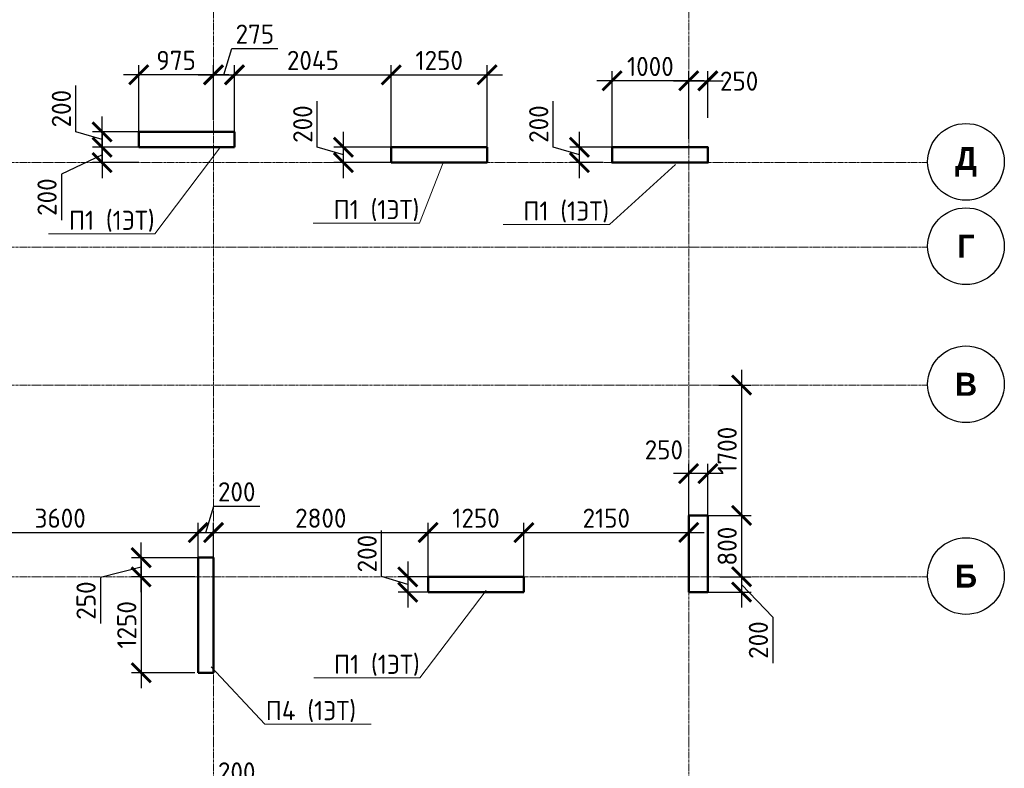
# Model space of a CAD drawing. Header units: millimetres. Extents: x 263826 to 1718326, y -423071 to 70137.
# Tile 202 of 256: x 461914 to 474761, y -77460 to -67700. Entities that reach past the tile are written whole.
import ezdxf
from ezdxf import colors
from ezdxf.entities.mleader import LeaderData, LeaderLine
from ezdxf.math import Vec2, Vec3

# ---------------------------------------------------------------- set-up
doc = ezdxf.new("R2010")
doc.units = ezdxf.units.MM
doc.linetypes.add('______5', pattern=[1100, 800, -100, 100, -100])
doc.linetypes.add('осевая', pattern=[50.8, 31.75, -6.35, 6.35, -6.35])
for name, color, linetype, lineweight in [('Конструкции 0.5', 5, 'Continuous', 50), ('Оси', 40, '______5', 18), ('подоснова', 151, 'Continuous', 5), ('РАЗМЕРЫ', 1, 'Continuous', 9)]:
    doc.layers.add(name, color=color, linetype=linetype, lineweight=lineweight)
doc.styles.add('Century Gothic', font='GOTHIC.TTF')
doc.styles.add('GOST-2.304_Type-B', font='GOST_Common.ttf')
doc.dimstyles.new('СПДС', dxfattribs={"dimscale": 100, "dimtxt": 2.5, "dimasz": 2.5, "dimexe": 1.25, "dimexo": 0, "dimtad": 1, "dimdec": 0, "dimtxsty": 'GOST-2.304_Type-B', "dimblk": 'ARCHTICK', "dimcen": 2.5, "dimdle": 2, "dimadec": 0, "dimazin": 2, "dimtfac": 0.75, "dimtdec": 0, "dimtmove": 1, "dimatfit": 3, "dimfxl": 1, "dimtolj": 1, "dimarcsym": 1})

# ---------------------------------------------------------------- blocks, each defined once
blk = doc.blocks.new('NSY101')
at = {"color": 0, "linetype": 'ByBlock', "lineweight": -2}
blk.add_circle((0, 0), 50, dxfattribs=at)
blk = doc.blocks.new('оси 2.2-2.3')
at = {"layer": 'Оси', "color": 16, "linetype": 'осевая', "lineweight": 0, "transparency": 33554687}
for p, q in [((515054.9, -104267.9), (515054.9, -130953.9)), ((521254.5, -104267.9), (521254.9, -130953.9)), ((468076.3, -116595.4), (524372.9, -116595.4)), ((468076.3, -117695.4), (524372.9, -117695.4)), ((468076.3, -119495.4), (524372.9, -119495.4)), ((468076.3, -121995.4), (524372.9, -121995.4))]:
    blk.add_line(p, q, dxfattribs=at)
at = {"layer": 'Оси', "color": 16, "linetype": 'Continuous', "lineweight": 25, "transparency": 33554687, "xscale": 9.999999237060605, "yscale": 9.999999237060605, "zscale": 9.999999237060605}
for p in [(524872.8, -116585.2), (524872.8, -117685.2), (524872.8, -119485.2), (524872.8, -121985.2)]:
    blk.add_blockref('NSY101', p, dxfattribs=at)
at = {"layer": 'Оси', "color": 16, "linetype": 'Continuous', "lineweight": 25, "transparency": 33554687, "char_height": 300, "attachment_point": 5, "style": 'Century Gothic'}
for s, insert, width in [('\\A1;{\\fCentury Gothic|i0|b1;\\H300.000000;\\W1.000000;\\C16;Д}\\P', (524872.8, -116585.2), 470), ('\\A1;{\\fCentury Gothic|i0|b1;\\H300.000000;\\W1.000000;\\C16;Г}\\P', (524872.8, -117685.2), 345), ('\\A1;{\\fCentury Gothic|i0|b1;\\H300.000000;\\W1.000000;\\C16;В}\\P', (524872.8, -119485.2), 390), ('\\A1;{\\fCentury Gothic|i0|b1;\\H300.000000;\\W1.000000;\\C16;Б}\\P', (524872.8, -121985.2), 390)]:
    blk.add_mtext(s, dxfattribs=dict(at, insert=insert, width=width))
blk = doc.blocks.new('_ArchTick')
at = {"color": 0, "linetype": 'ByBlock', "const_width": 0.15}
blk.add_lwpolyline([(-0.5, -0.5), (0.5, 0.5)], dxfattribs=at)
blk = doc.blocks.new('*D1842')
at = {"layer": 'DEFPOINTS', "color": 0, "transparency": 16777216}
for p in [(464243, -74386), (460643, -74876), (464243, -74850)]:
    blk.add_point(p, dxfattribs=at)
at = {"layer": 'РАЗМЕРЫ', "color": 0, "lineweight": -2, "transparency": 16777216}
for p, q in [((460643, -74876), (460643, -74261)), ((464243, -74850), (464243, -74261)), ((460443, -74386), (464443, -74386))]:
    blk.add_line(p, q, dxfattribs=at)
at = {"layer": 'РАЗМЕРЫ', "color": 0, "lineweight": -2, "transparency": 16777216, "xscale": 250, "yscale": 250, "zscale": 250, "rotation": 180}
blk.add_blockref('_ArchTick', (460643, -74386), dxfattribs=at)
at = {"layer": 'РАЗМЕРЫ', "color": 0, "lineweight": -2, "transparency": 16777216, "xscale": 250, "yscale": 250, "zscale": 250}
blk.add_blockref('_ArchTick', (464243, -74386), dxfattribs=at)
at = {"layer": 'РАЗМЕРЫ', "color": 0, "lineweight": 0, "transparency": 16777216, "insert": (462443, -74199), "char_height": 250, "attachment_point": 5, "style": 'GOST-2.304_Type-B'}
blk.add_mtext('\\A1;3600', dxfattribs=at)
blk = doc.blocks.new('*D1843')
at = {"layer": 'DEFPOINTS', "color": 0, "transparency": 16777216}
for p in [(464443, -74386), (464243, -74850), (464443, -74847)]:
    blk.add_point(p, dxfattribs=at)
at = {"layer": 'РАЗМЕРЫ', "color": 0, "lineweight": -2, "transparency": 16777216}
for p, q in [((464343, -74386), (464446, -74043)), ((464446, -74043), (465046, -74043)), ((464243, -74850), (464243, -74261)), ((464443, -74847), (464443, -74261)), ((464043, -74386), (464643, -74386))]:
    blk.add_line(p, q, dxfattribs=at)
at = {"layer": 'РАЗМЕРЫ', "color": 0, "lineweight": -2, "transparency": 16777216, "xscale": 250, "yscale": 250, "zscale": 250, "rotation": 180}
blk.add_blockref('_ArchTick', (464243, -74386), dxfattribs=at)
at = {"layer": 'РАЗМЕРЫ', "color": 0, "lineweight": -2, "transparency": 16777216, "xscale": 250, "yscale": 250, "zscale": 250}
blk.add_blockref('_ArchTick', (464443, -74386), dxfattribs=at)
at = {"layer": 'РАЗМЕРЫ', "color": 0, "lineweight": 0, "transparency": 16777216, "insert": (464746, -73855), "char_height": 250, "attachment_point": 5, "style": 'GOST-2.304_Type-B'}
blk.add_mtext('\\A1;200', dxfattribs=at)
blk = doc.blocks.new('*D1844')
at = {"layer": 'DEFPOINTS', "color": 0, "transparency": 16777216}
for p in [(467243, -74386), (464443, -74847), (467243, -74964)]:
    blk.add_point(p, dxfattribs=at)
at = {"layer": 'РАЗМЕРЫ', "color": 0, "lineweight": -2, "transparency": 16777216}
for p, q in [((464443, -74847), (464443, -74261)), ((467243, -74964), (467243, -74261)), ((464243, -74386), (467443, -74386))]:
    blk.add_line(p, q, dxfattribs=at)
at = {"layer": 'РАЗМЕРЫ', "color": 0, "lineweight": -2, "transparency": 16777216, "xscale": 250, "yscale": 250, "zscale": 250, "rotation": 180}
blk.add_blockref('_ArchTick', (464443, -74386), dxfattribs=at)
at = {"layer": 'РАЗМЕРЫ', "color": 0, "lineweight": -2, "transparency": 16777216, "xscale": 250, "yscale": 250, "zscale": 250}
blk.add_blockref('_ArchTick', (467243, -74386), dxfattribs=at)
at = {"layer": 'РАЗМЕРЫ', "color": 0, "lineweight": 0, "transparency": 16777216, "insert": (465843, -74199), "char_height": 250, "attachment_point": 5, "style": 'GOST-2.304_Type-B'}
blk.add_mtext('\\A1;2800', dxfattribs=at)
blk = doc.blocks.new('*D1845')
at = {"layer": 'DEFPOINTS', "color": 0, "transparency": 16777216}
for p in [(468493, -74386), (467243, -74964), (468493, -74964)]:
    blk.add_point(p, dxfattribs=at)
at = {"layer": 'РАЗМЕРЫ', "color": 0, "lineweight": -2, "transparency": 16777216}
for p, q in [((467243, -74964), (467243, -74261)), ((468493, -74964), (468493, -74261)), ((467043, -74386), (468693, -74386))]:
    blk.add_line(p, q, dxfattribs=at)
at = {"layer": 'РАЗМЕРЫ', "color": 0, "lineweight": -2, "transparency": 16777216, "xscale": 250, "yscale": 250, "zscale": 250, "rotation": 180}
blk.add_blockref('_ArchTick', (467243, -74386), dxfattribs=at)
at = {"layer": 'РАЗМЕРЫ', "color": 0, "lineweight": -2, "transparency": 16777216, "xscale": 250, "yscale": 250, "zscale": 250}
blk.add_blockref('_ArchTick', (468493, -74386), dxfattribs=at)
at = {"layer": 'РАЗМЕРЫ', "color": 0, "lineweight": 0, "transparency": 16777216, "insert": (467868, -74199), "char_height": 250, "attachment_point": 5, "style": 'GOST-2.304_Type-B'}
blk.add_mtext('\\A1;1250', dxfattribs=at)
blk = doc.blocks.new('*D1849')
at = {"layer": 'DEFPOINTS', "color": 0, "transparency": 16777216}
for p in [(470643, -74386), (468493, -74964), (470643, -74930)]:
    blk.add_point(p, dxfattribs=at)
at = {"layer": 'РАЗМЕРЫ', "color": 0, "lineweight": -2, "transparency": 16777216}
for p, q in [((468493, -74964), (468493, -74261)), ((470643, -74930), (470643, -74261)), ((468293, -74386), (470843, -74386))]:
    blk.add_line(p, q, dxfattribs=at)
at = {"layer": 'РАЗМЕРЫ', "color": 0, "lineweight": -2, "transparency": 16777216, "xscale": 250, "yscale": 250, "zscale": 250, "rotation": 180}
blk.add_blockref('_ArchTick', (468493, -74386), dxfattribs=at)
at = {"layer": 'РАЗМЕРЫ', "color": 0, "lineweight": -2, "transparency": 16777216, "xscale": 250, "yscale": 250, "zscale": 250}
blk.add_blockref('_ArchTick', (470643, -74386), dxfattribs=at)
at = {"layer": 'РАЗМЕРЫ', "color": 0, "lineweight": 0, "transparency": 16777216, "insert": (469568, -74199), "char_height": 250, "attachment_point": 5, "style": 'GOST-2.304_Type-B'}
blk.add_mtext('\\A1;2150', dxfattribs=at)
blk = doc.blocks.new('*D1814')
at = {"layer": 'DEFPOINTS', "color": 0, "transparency": 16777216}
for p in [(464198, -74964), (463499, -76214), (464198, -76214)]:
    blk.add_point(p, dxfattribs=at)
at = {"layer": 'РАЗМЕРЫ', "color": 0, "lineweight": -2, "transparency": 16777216}
for p, q in [((463499, -74764), (463499, -76414)), ((464198, -74964), (463374, -74964)), ((464198, -76214), (463374, -76214))]:
    blk.add_line(p, q, dxfattribs=at)
at = {"layer": 'РАЗМЕРЫ', "color": 0, "lineweight": -2, "transparency": 16777216, "xscale": 250, "yscale": 250, "zscale": 250}
for p, rotation in [((463499, -74964), 90), ((463499, -76214), 270)]:
    blk.add_blockref('_ArchTick', p, dxfattribs=dict(at, rotation=rotation))
at = {"layer": 'РАЗМЕРЫ', "color": 0, "lineweight": 0, "transparency": 16777216, "insert": (463311, -75589), "char_height": 250, "attachment_point": 5, "rotation": 90, "style": 'GOST-2.304_Type-B'}
blk.add_mtext('\\A1;1250', dxfattribs=at)
blk = doc.blocks.new('*D1850')
at = {"layer": 'DEFPOINTS', "color": 0, "transparency": 16777216}
for p in [(463499, -74714), (464323, -74714), (464198, -74964)]:
    blk.add_point(p, dxfattribs=at)
at = {"layer": 'РАЗМЕРЫ', "color": 0, "lineweight": -2, "transparency": 16777216}
for p, q in [((463499, -75164), (463499, -74514)), ((464323, -74714), (463374, -74714)), ((463499, -74839), (462967, -74973)), ((462967, -74973), (462967, -75573)), ((464198, -74964), (463374, -74964))]:
    blk.add_line(p, q, dxfattribs=at)
at = {"layer": 'РАЗМЕРЫ', "color": 0, "lineweight": -2, "transparency": 16777216, "xscale": 250, "yscale": 250, "zscale": 250}
for p, rotation in [((463499, -74714), 90), ((463499, -74964), 270)]:
    blk.add_blockref('_ArchTick', p, dxfattribs=dict(at, rotation=rotation))
at = {"layer": 'РАЗМЕРЫ', "color": 0, "lineweight": 0, "transparency": 16777216, "insert": (462780, -75273), "char_height": 250, "attachment_point": 5, "rotation": 90, "style": 'GOST-2.304_Type-B'}
blk.add_mtext('\\A1;250', dxfattribs=at)
blk = doc.blocks.new('*D1851')
at = {"layer": 'DEFPOINTS', "color": 0, "transparency": 16777216}
for p in [(467378, -74964), (466978, -75164), (467337, -75164)]:
    blk.add_point(p, dxfattribs=at)
at = {"layer": 'РАЗМЕРЫ', "color": 0, "lineweight": -2, "transparency": 16777216}
for p, q in [((466634, -74961), (466634, -74361)), ((466978, -74764), (466978, -75364)), ((466978, -75064), (466634, -74961)), ((467378, -74964), (466853, -74964)), ((467337, -75164), (466853, -75164))]:
    blk.add_line(p, q, dxfattribs=at)
at = {"layer": 'РАЗМЕРЫ', "color": 0, "lineweight": -2, "transparency": 16777216, "xscale": 250, "yscale": 250, "zscale": 250}
for p, rotation in [((466978, -74964), 90), ((466978, -75164), 270)]:
    blk.add_blockref('_ArchTick', p, dxfattribs=dict(at, rotation=rotation))
at = {"layer": 'РАЗМЕРЫ', "color": 0, "lineweight": 0, "transparency": 16777216, "insert": (466447, -74661), "char_height": 250, "attachment_point": 5, "rotation": 90, "style": 'GOST-2.304_Type-B'}
blk.add_mtext('\\A1;200', dxfattribs=at)
blk = doc.blocks.new('*D1818')
at = {"layer": 'DEFPOINTS', "color": 0, "transparency": 16777216}
for p in [(464717, -68419), (464443, -69006), (464717, -69189)]:
    blk.add_point(p, dxfattribs=at)
at = {"layer": 'РАЗМЕРЫ', "color": 0, "lineweight": -2, "transparency": 16777216}
for p, q in [((464580, -68419), (464683, -68075)), ((464683, -68075), (465283, -68075)), ((464443, -69006), (464443, -68294)), ((464717, -69189), (464717, -68294)), ((464243, -68419), (464917, -68419))]:
    blk.add_line(p, q, dxfattribs=at)
at = {"layer": 'РАЗМЕРЫ', "color": 0, "lineweight": -2, "transparency": 16777216, "xscale": 250, "yscale": 250, "zscale": 250, "rotation": 180}
blk.add_blockref('_ArchTick', (464443, -68419), dxfattribs=at)
at = {"layer": 'РАЗМЕРЫ', "color": 0, "lineweight": -2, "transparency": 16777216, "xscale": 250, "yscale": 250, "zscale": 250}
blk.add_blockref('_ArchTick', (464717, -68419), dxfattribs=at)
at = {"layer": 'РАЗМЕРЫ', "color": 0, "lineweight": 0, "transparency": 16777216, "insert": (464983, -67888), "char_height": 250, "attachment_point": 5, "style": 'GOST-2.304_Type-B'}
blk.add_mtext('\\A1;275', dxfattribs=at)
blk = doc.blocks.new('*D1868')
at = {"layer": 'DEFPOINTS', "color": 0, "transparency": 16777216}
for p in [(463467, -68419), (464443, -69006), (463467, -69164)]:
    blk.add_point(p, dxfattribs=at)
at = {"layer": 'РАЗМЕРЫ', "color": 0, "lineweight": -2, "transparency": 16777216}
for p, q in [((463467, -69164), (463467, -68294)), ((464443, -69006), (464443, -68294)), ((464643, -68419), (463267, -68419))]:
    blk.add_line(p, q, dxfattribs=at)
at = {"layer": 'РАЗМЕРЫ', "color": 0, "lineweight": -2, "transparency": 16777216, "xscale": 250, "yscale": 250, "zscale": 250, "rotation": 180}
blk.add_blockref('_ArchTick', (463467, -68419), dxfattribs=at)
at = {"layer": 'РАЗМЕРЫ', "color": 0, "lineweight": -2, "transparency": 16777216, "xscale": 250, "yscale": 250, "zscale": 250}
blk.add_blockref('_ArchTick', (464443, -68419), dxfattribs=at)
at = {"layer": 'РАЗМЕРЫ', "color": 0, "lineweight": 0, "transparency": 16777216, "insert": (463955, -68231), "char_height": 250, "attachment_point": 5, "style": 'GOST-2.304_Type-B'}
blk.add_mtext('\\A1;975', dxfattribs=at)
blk = doc.blocks.new('*D1869')
at = {"layer": 'DEFPOINTS', "color": 0, "transparency": 16777216}
for p in [(462989, -69164), (463574, -69164), (463574, -69364)]:
    blk.add_point(p, dxfattribs=at)
at = {"layer": 'РАЗМЕРЫ', "color": 0, "lineweight": -2, "transparency": 16777216}
for p, q in [((462646, -69160), (462646, -68560)), ((462989, -69564), (462989, -68964)), ((462989, -69264), (462646, -69160)), ((463574, -69164), (462864, -69164)), ((463574, -69364), (462864, -69364))]:
    blk.add_line(p, q, dxfattribs=at)
at = {"layer": 'РАЗМЕРЫ', "color": 0, "lineweight": -2, "transparency": 16777216, "xscale": 250, "yscale": 250, "zscale": 250}
for p, rotation in [((462989, -69164), 90), ((462989, -69364), 270)]:
    blk.add_blockref('_ArchTick', p, dxfattribs=dict(at, rotation=rotation))
at = {"layer": 'РАЗМЕРЫ', "color": 0, "lineweight": 0, "transparency": 16777216, "insert": (462458, -68860), "char_height": 250, "attachment_point": 5, "rotation": 90, "style": 'GOST-2.304_Type-B'}
blk.add_mtext('\\A1;200', dxfattribs=at)
blk = doc.blocks.new('*D1819')
at = {"layer": 'DEFPOINTS', "color": 0, "transparency": 16777216}
for p in [(463467, -69364), (462989, -69564), (463467, -69564)]:
    blk.add_point(p, dxfattribs=at)
at = {"layer": 'РАЗМЕРЫ', "color": 0, "lineweight": -2, "transparency": 16777216}
for p, q in [((462989, -69164), (462989, -69764)), ((463467, -69364), (462864, -69364)), ((462989, -69464), (462458, -69713)), ((463467, -69564), (462864, -69564)), ((462458, -69713), (462458, -70313))]:
    blk.add_line(p, q, dxfattribs=at)
at = {"layer": 'РАЗМЕРЫ', "color": 0, "lineweight": -2, "transparency": 16777216, "xscale": 250, "yscale": 250, "zscale": 250}
for p, rotation in [((462989, -69364), 90), ((462989, -69564), 270)]:
    blk.add_blockref('_ArchTick', p, dxfattribs=dict(at, rotation=rotation))
at = {"layer": 'РАЗМЕРЫ', "color": 0, "lineweight": 0, "transparency": 16777216, "insert": (462271, -70013), "char_height": 250, "attachment_point": 5, "rotation": 90, "style": 'GOST-2.304_Type-B'}
blk.add_mtext('\\A1;200', dxfattribs=at)
blk = doc.blocks.new('*D1870')
at = {"layer": 'DEFPOINTS', "color": 0, "transparency": 16777216}
for p in [(466138, -69364), (466763, -69364), (466763, -69564)]:
    blk.add_point(p, dxfattribs=at)
at = {"layer": 'РАЗМЕРЫ', "color": 0, "lineweight": -2, "transparency": 16777216}
for p, q in [((465794, -69361), (465794, -68761)), ((466138, -69764), (466138, -69164)), ((466138, -69464), (465794, -69361)), ((466763, -69364), (466013, -69364)), ((466763, -69564), (466013, -69564))]:
    blk.add_line(p, q, dxfattribs=at)
at = {"layer": 'РАЗМЕРЫ', "color": 0, "lineweight": -2, "transparency": 16777216, "xscale": 250, "yscale": 250, "zscale": 250}
for p, rotation in [((466138, -69364), 90), ((466138, -69564), 270)]:
    blk.add_blockref('_ArchTick', p, dxfattribs=dict(at, rotation=rotation))
at = {"layer": 'РАЗМЕРЫ', "color": 0, "lineweight": 0, "transparency": 16777216, "insert": (465607, -69061), "char_height": 250, "attachment_point": 5, "rotation": 90, "style": 'GOST-2.304_Type-B'}
blk.add_mtext('\\A1;200', dxfattribs=at)
blk = doc.blocks.new('*D1820')
at = {"layer": 'DEFPOINTS', "color": 0, "transparency": 16777216}
for p in [(466763, -68419), (464717, -68658), (466763, -69364)]:
    blk.add_point(p, dxfattribs=at)
at = {"layer": 'РАЗМЕРЫ', "color": 0, "lineweight": -2, "transparency": 16777216}
for p, q in [((464717, -68658), (464717, -68294)), ((466763, -69364), (466763, -68294)), ((464517, -68419), (466963, -68419))]:
    blk.add_line(p, q, dxfattribs=at)
at = {"layer": 'РАЗМЕРЫ', "color": 0, "lineweight": -2, "transparency": 16777216, "xscale": 250, "yscale": 250, "zscale": 250, "rotation": 180}
blk.add_blockref('_ArchTick', (464717, -68419), dxfattribs=at)
at = {"layer": 'РАЗМЕРЫ', "color": 0, "lineweight": -2, "transparency": 16777216, "xscale": 250, "yscale": 250, "zscale": 250}
blk.add_blockref('_ArchTick', (466763, -68419), dxfattribs=at)
at = {"layer": 'РАЗМЕРЫ', "color": 0, "lineweight": 0, "transparency": 16777216, "insert": (465740, -68231), "char_height": 250, "attachment_point": 5, "style": 'GOST-2.304_Type-B'}
blk.add_mtext('\\A1;2045', dxfattribs=at)
blk = doc.blocks.new('*D1871')
at = {"layer": 'DEFPOINTS', "color": 0, "transparency": 16777216}
for p in [(468013, -68419), (466763, -68978), (468013, -69424)]:
    blk.add_point(p, dxfattribs=at)
at = {"layer": 'РАЗМЕРЫ', "color": 0, "lineweight": -2, "transparency": 16777216}
for p, q in [((466763, -68978), (466763, -68294)), ((468013, -69424), (468013, -68294)), ((466563, -68419), (468213, -68419))]:
    blk.add_line(p, q, dxfattribs=at)
at = {"layer": 'РАЗМЕРЫ', "color": 0, "lineweight": -2, "transparency": 16777216, "xscale": 250, "yscale": 250, "zscale": 250, "rotation": 180}
blk.add_blockref('_ArchTick', (466763, -68419), dxfattribs=at)
at = {"layer": 'РАЗМЕРЫ', "color": 0, "lineweight": -2, "transparency": 16777216, "xscale": 250, "yscale": 250, "zscale": 250}
blk.add_blockref('_ArchTick', (468013, -68419), dxfattribs=at)
at = {"layer": 'РАЗМЕРЫ', "color": 0, "lineweight": 0, "transparency": 16777216, "insert": (467388, -68231), "char_height": 250, "attachment_point": 5, "style": 'GOST-2.304_Type-B'}
blk.add_mtext('\\A1;1250', dxfattribs=at)
blk = doc.blocks.new('*D1913')
at = {"layer": 'DEFPOINTS', "color": 0, "transparency": 16777216}
for p in [(464243, -78039), (464243, -79032), (464443, -79032)]:
    blk.add_point(p, dxfattribs=at)
at = {"layer": 'РАЗМЕРЫ', "color": 0, "lineweight": -2, "transparency": 16777216}
for p, q in [((464343, -78039), (464446, -77695)), ((464446, -77695), (465046, -77695)), ((464243, -79032), (464243, -77914)), ((464443, -79032), (464443, -77914)), ((464643, -78039), (464043, -78039))]:
    blk.add_line(p, q, dxfattribs=at)
at = {"layer": 'РАЗМЕРЫ', "color": 0, "lineweight": -2, "transparency": 16777216, "xscale": 250, "yscale": 250, "zscale": 250, "rotation": 180}
blk.add_blockref('_ArchTick', (464243, -78039), dxfattribs=at)
at = {"layer": 'РАЗМЕРЫ', "color": 0, "lineweight": -2, "transparency": 16777216, "xscale": 250, "yscale": 250, "zscale": 250}
blk.add_blockref('_ArchTick', (464443, -78039), dxfattribs=at)
at = {"layer": 'РАЗМЕРЫ', "color": 0, "lineweight": 0, "transparency": 16777216, "insert": (464746, -77507), "char_height": 250, "attachment_point": 5, "style": 'GOST-2.304_Type-B'}
blk.add_mtext('\\A1;200', dxfattribs=at)
blk = doc.blocks.new('*D1920')
at = {"layer": 'DEFPOINTS', "color": 0, "transparency": 16777216}
for p in [(469218, -69364), (469643, -69364), (469529, -69564)]:
    blk.add_point(p, dxfattribs=at)
at = {"layer": 'РАЗМЕРЫ', "color": 0, "lineweight": -2, "transparency": 16777216}
for p, q in [((468874, -69361), (468874, -68761)), ((469218, -69764), (469218, -69164)), ((469218, -69464), (468874, -69361)), ((469643, -69364), (469093, -69364)), ((469529, -69564), (469093, -69564))]:
    blk.add_line(p, q, dxfattribs=at)
at = {"layer": 'РАЗМЕРЫ', "color": 0, "lineweight": -2, "transparency": 16777216, "xscale": 250, "yscale": 250, "zscale": 250}
for p, rotation in [((469218, -69364), 90), ((469218, -69564), 270)]:
    blk.add_blockref('_ArchTick', p, dxfattribs=dict(at, rotation=rotation))
at = {"layer": 'РАЗМЕРЫ', "color": 0, "lineweight": 0, "transparency": 16777216, "insert": (468686, -69061), "char_height": 250, "attachment_point": 5, "rotation": 90, "style": 'GOST-2.304_Type-B'}
blk.add_mtext('\\A1;200', dxfattribs=at)
blk = doc.blocks.new('*D1921')
at = {"layer": 'DEFPOINTS', "color": 0, "transparency": 16777216}
for p in [(469643, -68497), (469643, -69364), (470643, -69252)]:
    blk.add_point(p, dxfattribs=at)
at = {"layer": 'РАЗМЕРЫ', "color": 0, "lineweight": -2, "transparency": 16777216}
for p, q in [((469643, -69364), (469643, -68372)), ((470643, -69252), (470643, -68372)), ((470843, -68497), (469443, -68497))]:
    blk.add_line(p, q, dxfattribs=at)
at = {"layer": 'РАЗМЕРЫ', "color": 0, "lineweight": -2, "transparency": 16777216, "xscale": 250, "yscale": 250, "zscale": 250, "rotation": 180}
blk.add_blockref('_ArchTick', (469643, -68497), dxfattribs=at)
at = {"layer": 'РАЗМЕРЫ', "color": 0, "lineweight": -2, "transparency": 16777216, "xscale": 250, "yscale": 250, "zscale": 250}
blk.add_blockref('_ArchTick', (470643, -68497), dxfattribs=at)
at = {"layer": 'РАЗМЕРЫ', "color": 0, "lineweight": 0, "transparency": 16777216, "insert": (470143, -68310), "char_height": 250, "attachment_point": 5, "style": 'GOST-2.304_Type-B'}
blk.add_mtext('\\A1;1000', dxfattribs=at)
blk = doc.blocks.new('*D1922')
at = {"layer": 'DEFPOINTS', "color": 0, "transparency": 16777216}
for p in [(470893, -68497), (470643, -68981), (470893, -68981)]:
    blk.add_point(p, dxfattribs=at)
at = {"layer": 'РАЗМЕРЫ', "color": 0, "lineweight": -2, "transparency": 16777216}
for p, q in [((470643, -68981), (470643, -68372)), ((470893, -68981), (470893, -68372)), ((470443, -68497), (471093, -68497))]:
    blk.add_line(p, q, dxfattribs=at)
at = {"layer": 'РАЗМЕРЫ', "color": 0, "lineweight": -2, "transparency": 16777216, "xscale": 250, "yscale": 250, "zscale": 250, "rotation": 180}
blk.add_blockref('_ArchTick', (470643, -68497), dxfattribs=at)
at = {"layer": 'РАЗМЕРЫ', "color": 0, "lineweight": -2, "transparency": 16777216, "xscale": 250, "yscale": 250, "zscale": 250}
blk.add_blockref('_ArchTick', (470893, -68497), dxfattribs=at)
at = {"layer": 'РАЗМЕРЫ', "color": 0, "lineweight": 0, "transparency": 16777216, "insert": (471301, -68501), "char_height": 250, "attachment_point": 5, "style": 'GOST-2.304_Type-B'}
blk.add_mtext('\\A1;250', dxfattribs=at)
blk = doc.blocks.new('*D2206')
at = {"layer": 'DEFPOINTS', "color": 0, "transparency": 16777216}
for p in [(471036, -72464, 2900), (470893, -74164, 3100), (471333, -74164)]:
    blk.add_point(p, dxfattribs=at)
at = {"layer": 'РАЗМЕРЫ', "color": 0, "lineweight": -2, "transparency": 16777216}
for p, q in [((471333, -72264), (471333, -74364)), ((471036, -72464), (471458, -72464)), ((470893, -74164), (471458, -74164))]:
    blk.add_line(p, q, dxfattribs=at)
at = {"layer": 'РАЗМЕРЫ', "color": 0, "lineweight": -2, "transparency": 16777216, "xscale": 250, "yscale": 250, "zscale": 250}
for p, rotation in [((471333, -72464), 90), ((471333, -74164), 270)]:
    blk.add_blockref('_ArchTick', p, dxfattribs=dict(at, rotation=rotation))
at = {"layer": 'РАЗМЕРЫ', "color": 0, "lineweight": 0, "transparency": 16777216, "insert": (471145, -73314), "char_height": 250, "attachment_point": 5, "rotation": 90, "style": 'GOST-2.304_Type-B'}
blk.add_mtext('\\A1;1700', dxfattribs=at)
blk = doc.blocks.new('*D2207')
at = {"layer": 'DEFPOINTS', "color": 0, "transparency": 16777216}
for p in [(471247, -74964, 2900), (470893, -75164, 3100), (471333, -75164)]:
    blk.add_point(p, dxfattribs=at)
at = {"layer": 'РАЗМЕРЫ', "color": 0, "lineweight": -2, "transparency": 16777216}
for p, q in [((471333, -74764), (471333, -75364)), ((471247, -74964), (471458, -74964)), ((471333, -75064), (471739, -75488)), ((470893, -75164), (471458, -75164)), ((471739, -75488), (471739, -76088))]:
    blk.add_line(p, q, dxfattribs=at)
at = {"layer": 'РАЗМЕРЫ', "color": 0, "lineweight": -2, "transparency": 16777216, "xscale": 250, "yscale": 250, "zscale": 250}
for p, rotation in [((471333, -74964), 90), ((471333, -75164), 270)]:
    blk.add_blockref('_ArchTick', p, dxfattribs=dict(at, rotation=rotation))
at = {"layer": 'РАЗМЕРЫ', "color": 0, "lineweight": 0, "transparency": 16777216, "insert": (471552, -75788), "char_height": 250, "attachment_point": 5, "rotation": 90, "style": 'GOST-2.304_Type-B'}
blk.add_mtext('\\A1;200', dxfattribs=at)
blk = doc.blocks.new('*D2208')
at = {"layer": 'DEFPOINTS', "color": 0, "transparency": 16777216}
for p in [(470643, -73617), (470643, -74364, 3100), (470893, -74426, 3100)]:
    blk.add_point(p, dxfattribs=at)
at = {"layer": 'РАЗМЕРЫ', "color": 0, "lineweight": -2, "transparency": 16777216}
for p, q in [((470643, -74364), (470643, -73492)), ((470893, -74426), (470893, -73492)), ((471093, -73617), (470443, -73617))]:
    blk.add_line(p, q, dxfattribs=at)
at = {"layer": 'РАЗМЕРЫ', "color": 0, "lineweight": -2, "transparency": 16777216, "xscale": 250, "yscale": 250, "zscale": 250, "rotation": 180}
blk.add_blockref('_ArchTick', (470643, -73617), dxfattribs=at)
at = {"layer": 'РАЗМЕРЫ', "color": 0, "lineweight": -2, "transparency": 16777216, "xscale": 250, "yscale": 250, "zscale": 250}
blk.add_blockref('_ArchTick', (470893, -73617), dxfattribs=at)
at = {"layer": 'РАЗМЕРЫ', "color": 0, "lineweight": 0, "transparency": 16777216, "insert": (470319, -73308), "char_height": 250, "attachment_point": 5, "style": 'GOST-2.304_Type-B'}
blk.add_mtext('\\A1;250', dxfattribs=at)
blk = doc.blocks.new('_None')
blk = doc.blocks.new('*D2368')
at = {"layer": 'DEFPOINTS', "color": 0, "transparency": 16777216}
for p in [(470893, -74164, 3300), (471048, -74964, 3100), (471333, -74964)]:
    blk.add_point(p, dxfattribs=at)
at = {"layer": 'РАЗМЕРЫ', "color": 0, "lineweight": -2, "transparency": 16777216}
for p, q in [((471333, -73964), (471333, -75164)), ((470893, -74164), (471458, -74164)), ((471048, -74964), (471458, -74964))]:
    blk.add_line(p, q, dxfattribs=at)
at = {"layer": 'РАЗМЕРЫ', "color": 0, "lineweight": -2, "transparency": 16777216, "xscale": 250, "yscale": 250, "zscale": 250}
for p, rotation in [((471333, -74164), 90), ((471333, -74964), 270)]:
    blk.add_blockref('_ArchTick', p, dxfattribs=dict(at, rotation=rotation))
at = {"layer": 'РАЗМЕРЫ', "color": 0, "lineweight": 0, "transparency": 16777216, "insert": (471145, -74564), "char_height": 250, "attachment_point": 5, "rotation": 90, "style": 'GOST-2.304_Type-B'}
blk.add_mtext('\\A1;800', dxfattribs=at)

msp = doc.modelspace()

# ---------------------------------------------------------------- linework, layer by layer
at = {"layer": 'Конструкции 0.5'}
for p, q in [((464717.46423, -69163.53818, -4157.37226), (463467.4642, -69163.53818, -4157.37226)), ((463467.4642, -69163.53818, -4157.37226), (463467.4642, -69363.53818, -4157.37226)), ((464717.46423, -69363.53818, -4157.37226), (464717.46423, -69163.53818, -4157.37226)), ((463467.4642, -69363.53818, -4157.37226), (464717.46423, -69363.53818, -4157.37226)), ((468012.68817, -69363.62565, -4157.37226), (466762.85531, -69363.62565, -4157.37226)), ((466762.85531, -69363.62565, -4157.37226), (466762.85531, -69483.62565, -4157.37226)), ((468012.68817, -69483.62565, -4157.37226), (468012.68817, -69363.62565, -4157.37226)), ((466762.85531, -69483.62565, -4157.37226), (466762.85531, -69563.62565, -4157.37226)), ((468012.68817, -69563.62565, -4157.37226), (468012.68817, -69483.62565, -4157.37226)), ((466762.85531, -69563.62565, -4157.37226), (468012.68817, -69563.62565, -4157.37226)), ((464242.967, -74713.62605, -4157.37226), (464242.967, -74833.62605, -4157.37226)), ((464322.967, -74713.62605, -4157.37226), (464242.967, -74713.62605, -4157.37226)), ((464442.967, -74713.62605, -4157.37226), (464322.967, -74713.62605, -4157.37226)), ((464442.967, -76213.62602, -4157.37226), (464442.967, -74713.62605, -4157.37226)), ((464242.967, -74833.62605, -4157.37226), (464242.967, -76213.62602, -4157.37226)), ((468492.59475, -74963.62565, -4157.37226), (467242.59475, -74963.62565, -4157.37226)), ((467242.59475, -74963.62565, -4157.37226), (467242.59475, -75163.62565, -4157.37226)), ((468492.59475, -75163.62565, -4157.37226), (468492.59475, -74963.62565, -4157.37226)), ((467242.59475, -75163.62565, -4157.37226), (468492.59475, -75163.62565, -4157.37226)), ((464242.967, -76213.62602, -4157.37226), (464322.85531, -76213.62602, -4157.37226)), ((464322.85531, -76213.62602, -4157.37226), (464442.85531, -76213.62602, -4157.37226)), ((464442.85531, -76213.62602, -4157.37226), (464442.967, -76213.62602, -4157.37226))]:
    msp.add_line(p, q, dxfattribs=at)
at = {"layer": 'Конструкции 0.5', "color": 3}
for p, q in [((470642.85531, -69363.62549, -4157.37226), (469642.68817, -69363.62549, -4157.37226)), ((469642.68817, -69363.62549, -4157.37226), (469642.68817, -69483.62549, -4157.37226)), ((469642.68817, -69483.62549, -4157.37226), (469642.68817, -69563.62549, -4157.37226)), ((469642.68817, -69563.62549, -4157.37226), (470642.85531, -69563.62549, -4157.37226)), ((470642.88678, -74163.95947, -3957.37226), (470892.88678, -74163.95947, -3957.37226)), ((470642.88678, -74163.95947, -3957.37226), (470642.88678, -74563.95947, -3957.37226)), ((470892.88678, -75163.95947, -3957.37226), (470892.88678, -74163.95947, -3957.37226)), ((470642.88678, -74563.95947, -3957.37226), (470642.88678, -74683.95947, -3957.37226)), ((470642.88678, -74683.95947, -3957.37226), (470642.88678, -75163.95947, -3957.37226)), ((470892.88678, -75163.95947, -3957.37226), (470642.88678, -75163.95947, -3957.37226))]:
    msp.add_line(p, q, dxfattribs=at)
at = {"layer": 'Конструкции 0.5', "color": 3, "elevation": -4157.37226}
msp.add_lwpolyline([(469642.68817, -69363.62549), (470892.85531, -69363.62549), (470892.85531, -69563.62565), (469642.68817, -69563.62565)], close=True, dxfattribs=at)

# ---------------------------------------------------------------- block references
at = {"layer": 'РАЗМЕРЫ', "color": 1}
msp.add_blockref('оси 2.2-2.3', (-50611.99665, 47031.72666, -4157.37226), dxfattribs=at)

# ---------------------------------------------------------------- dimensions: what is measured, and where the dimension line sits
at = {"layer": 'РАЗМЕРЫ', "color": 1, "lineweight": 0}
for base, p1, p2, picture, middle in [((464717.46423, -68418.88413, -4157.37226), (464442.95107, -69006.41085, -4157.37226), (464717.46423, -69188.74624, -4157.37226), '*D1818', (464745.83265, -67887.63413, -4157.37226)), ((463467.4642, -68418.88413, -4157.37226), (464442.95107, -69006.41085, -4157.37226), (463467.4642, -69163.53818, -4157.37226), '*D1868', (463955.20764, -68231.38413, -4157.37226)), ((466762.85531, -68418.88413, -4157.37226), (464717.46423, -68658.31912, -4157.37226), (466762.85531, -69363.62565, -4157.37226), '*D1820', (465740.15977, -68231.38413, -4157.37226)), ((468012.68817, -68418.88413, -4157.37226), (466762.85531, -68978.08414, -4157.37226), (468012.68817, -69423.62565, -4157.37226), '*D1871', (467387.77174, -68231.38413, -4157.37226)), ((469642.68817, -68497.1905, -4157.37226), (470642.85531, -69251.77441, -4157.37226), (469642.68817, -69363.62549, -4157.37226), '*D1921', (470142.77174, -68309.6905, -4157.37226)), ((464442.967, -74386.35026, -4157.37226), (464242.967, -74850.14922, -4157.37226), (464442.967, -74846.98481, -4157.37226), '*D1843', (464508.592, -73855.10026, -4157.37226)), ((464242.967, -74386.35026, -4157.37226), (460642.95107, -74875.70118, -4157.37226), (464242.967, -74850.14922, -4157.37226), '*D1842', (462442.95903, -74198.85026, -4157.37226)), ((467242.59475, -74386.35026, -4157.37226), (464442.967, -74846.98481, -4157.37226), (467242.59475, -74963.62565, -4157.37226), '*D1844', (465842.78087, -74198.85026, -4157.37226)), ((468492.59475, -74386.35026, -4157.37226), (467242.59475, -74963.62565, -4157.37226), (468492.59475, -74963.62565, -4157.37226), '*D1845', (467867.59475, -74198.85026, -4157.37226)), ((470642.7605, -74386.35026, -4157.37226), (468492.59475, -74963.62565, -4157.37226), (470642.7605, -74930.13422, -4157.37226), '*D1849', (469567.67762, -74198.85026, -4157.37226)), ((464242.85531, -78038.62406, -4157.37226), (464442.95107, -79031.84949, -4157.37226), (464242.85531, -79031.84949, -4157.37226), '*D1913', (464508.52819, -77507.37406, -4157.37226))]:
    dim = msp.add_linear_dim(base=base, p1=p1, p2=p2, dimstyle='СПДС', dxfattribs=at)
    dim.commit()
    dim.dimension.update_dxf_attribs({"geometry": picture, "text_midpoint": middle})
for base, p1, p2, picture, middle in [((470892.85531, -68497.1905, -4157.37226), (470642.85531, -68981.10847, -4157.37226), (470892.85531, -68981.10847, -4157.37226), '*D1922', (471301.05152, -68688.61364, -4157.37226)), ((470642.88678, -73616.62673, -7057.37226), (470892.88678, -74425.83675, -3957.37226), (470642.88678, -74363.95947, -3957.37226), '*D2208', (470318.55762, -73495.34381, -7057.37226))]:
    dim = msp.add_linear_dim(base=base, p1=p1, p2=p2, dimstyle='СПДС', dxfattribs=at)
    dim.commit()
    dim.dimension.update_dxf_attribs({"geometry": picture, "text_midpoint": middle, "dimtype": 160})
for base, p1, p2, picture, middle in [((462989.30648, -69163.53818, -4157.37226), (463574.4476, -69363.53818, -4157.37226), (463574.4476, -69163.53818, -4157.37226), '*D1869', (462458.05648, -69097.91318, -4157.37226)), ((466138.04066, -69363.62565, -4157.37226), (466762.85531, -69563.62565, -4157.37226), (466762.85531, -69363.62565, -4157.37226), '*D1870', (465606.79066, -69298.00065, -4157.37226)), ((469217.64264, -69363.62549, -4157.37226), (469529.44182, -69563.62565, -4157.37226), (469642.68817, -69363.62549, -4157.37226), '*D1920', (468686.39264, -69298.00057, -4157.37226)), ((471332.91664, -74163.95947, -7057.37226), (471036.30986, -72463.62565, -4157.37226), (470892.88678, -74163.95947, -3957.37226), '*D2206', (471145.41664, -73313.79256, -7057.37226)), ((471332.91664, -74963.62565, -7257.37226), (470892.88678, -74163.95947, -3957.37226), (471048.04973, -74963.62565, -4157.37226), '*D2368', (471145.41664, -74563.79256, -7257.37226)), ((466977.80484, -75163.62565, -4157.37226), (467378.44634, -74963.62565, -4157.37226), (467337.14137, -75163.62565, -4157.37226), '*D1851', (466446.55484, -74898.00065, -4157.37226)), ((463498.51032, -76213.62602, -4157.37226), (464198.26301, -74963.62565, -4157.37226), (464198.26301, -76213.62602, -4157.37226), '*D1814', (463311.01032, -75588.62583, -4157.37226))]:
    dim = msp.add_linear_dim(base=base, p1=p1, p2=p2, angle=90, dimstyle='СПДС', dxfattribs=at)
    dim.commit()
    dim.dimension.update_dxf_attribs({"geometry": picture, "text_midpoint": middle})
for base, p1, p2, picture, middle in [((462989.30648, -69563.62565, -4157.37226), (463467.4642, -69363.53818, -4157.37226), (463467.4642, -69563.62565, -4157.37226), '*D1819', (462458.05648, -69775.35354, -4157.37226)), ((463498.51032, -74713.62605, -4157.37226), (464198.26301, -74963.62565, -4157.37226), (464322.967, -74713.62605, -4157.37226), '*D1850', (462967.26032, -75035.57487, -4157.37226)), ((471332.94811, -75163.95947, -7057.37226), (471247.14472, -74963.62565, -4157.37226), (470892.88678, -75163.95947, -3957.37226), '*D2207', (471739.19811, -75550.08263, -7057.37226))]:
    dim = msp.add_linear_dim(base=base, p1=p1, p2=p2, angle=90, dimstyle='СПДС', dxfattribs=at)
    dim.commit()
    dim.dimension.update_dxf_attribs({"geometry": picture, "text_midpoint": middle, "dimtype": 160})

# ---------------------------------------------------------------- leaders
at = {"layer": 'подоснова', "color": 4, "ltscale": 0.3}
ml = msp.add_multileader_mtext('Standard', dxfattribs=at)
ml.set_content('П1 (1ЭТ)', color=4, style='GOST-2.304_Type-B')
ml.set_leader_properties(color=256, linetype='ByLayer', lineweight=15)
ml.set_arrow_properties(name='NONE')
ml.build(insert=Vec2(0, 0))
ml.multileader.update_dxf_attribs({"text_left_attachment_type": 6, "text_right_attachment_type": 6, "dogleg_length": 0.1, "arrow_head_size": 18})
ctx = ml.context
ctx.base_point, ctx.char_height, ctx.arrow_head_size, ctx.landing_gap_size, ctx.plane_origin = Vec3(462552.49055, -70490.70476, 3100), 250, 18, 20, Vec3(454697.52533, -69222.79868, 3100)
ctx.left_attachment, ctx.right_attachment, ctx.text_align_type = 6, 6, 1
notes = []
notes.append((ctx, [(1, (1, 1, 0), (463678.19661, -70490.70476, 3100), (-1, 0), 0.1, [(0, [(464540.46068, -69354.98653, 3100)], 0, [])])]))
ctx.mtext.insert, ctx.mtext.alignment, ctx.mtext.flow_direction = Vec3(463115.29358, -70190.70476, 3100), 2, 5
ml = msp.add_multileader_mtext('Standard', dxfattribs=at)
ml.set_content('П1 (1ЭТ)', color=4, style='GOST-2.304_Type-B')
ml.set_leader_properties(color=256, linetype='ByLayer', lineweight=15)
ml.set_arrow_properties(name='NONE')
ml.build(insert=Vec2(0, 0))
ml.multileader.update_dxf_attribs({"text_left_attachment_type": 6, "text_right_attachment_type": 6, "dogleg_length": 0.1, "arrow_head_size": 18})
ctx = ml.context
ctx.base_point, ctx.char_height, ctx.arrow_head_size, ctx.landing_gap_size, ctx.plane_origin = Vec3(466006.02267, -70350.64865, 3100), 250, 18, 20, Vec3(458071.47601, -69496.99095, 3100)
ctx.left_attachment, ctx.right_attachment, ctx.text_align_type = 6, 6, 1
notes.append((ctx, [(1, (1, 1, 0), (467131.72873, -70350.64865, 3100), (-1, 0), 0.1, [(0, [(467437.31194, -69573.28731, 3100)], 0, [])])]))
ctx.mtext.insert, ctx.mtext.alignment, ctx.mtext.flow_direction = Vec3(466568.8257, -70050.64865, 3100), 2, 5
ml = msp.add_multileader_mtext('Standard', dxfattribs=at)
ml.set_content('П1 (1ЭТ)', color=4, style='GOST-2.304_Type-B')
ml.set_leader_properties(color=256, linetype='ByLayer', lineweight=15)
ml.set_arrow_properties(name='NONE')
ml.build(insert=Vec2(0, 0))
ml.multileader.update_dxf_attribs({"text_left_attachment_type": 6, "text_right_attachment_type": 6, "dogleg_length": 0.1, "arrow_head_size": 18})
ctx = ml.context
ctx.base_point, ctx.char_height, ctx.arrow_head_size, ctx.landing_gap_size, ctx.plane_origin = Vec3(468482.19412, -70369.27457, 3100), 250, 18, 20, Vec3(460626.93472, -69455.19233, 3100)
ctx.left_attachment, ctx.right_attachment, ctx.text_align_type = 6, 6, 1
notes.append((ctx, [(1, (1, 1, 0), (469607.90018, -70369.27457, 3100), (-1, 0), 0.1, [(0, [(470469.87007, -69587.38019, 3100)], 0, [])])]))
ctx.mtext.insert, ctx.mtext.alignment, ctx.mtext.flow_direction = Vec3(469044.99715, -70069.27457, 3100), 2, 5
ml = msp.add_multileader_mtext('Standard', dxfattribs=at)
ml.set_content('П1 (1ЭТ)', color=4, style='GOST-2.304_Type-B')
ml.set_leader_properties(color=256, linetype='ByLayer', lineweight=15)
ml.set_arrow_properties(name='NONE')
ml.build(insert=Vec2(0, 0))
ml.multileader.update_dxf_attribs({"text_left_attachment_type": 6, "text_right_attachment_type": 6, "dogleg_length": 0.1, "arrow_head_size": 18})
ctx = ml.context
ctx.base_point, ctx.char_height, ctx.arrow_head_size, ctx.landing_gap_size, ctx.plane_origin = Vec3(466011.42853, -76279.149, 3100), 250, 18, 20, Vec3(458156.4633, -75011.24292, 3100)
ctx.left_attachment, ctx.right_attachment, ctx.text_align_type = 6, 6, 1
notes.append((ctx, [(1, (1, 1, 0), (467137.13459, -76279.149, 3100), (-1, 0), 0.1, [(0, [(467999.39865, -75143.43077, 3100)], 0, [])])]))
ctx.mtext.insert, ctx.mtext.alignment, ctx.mtext.flow_direction = Vec3(466574.23156, -75979.149, 3100), 2, 5
at = {"layer": 'подоснова', "color": 5, "ltscale": 0.3}
ml = msp.add_multileader_mtext('Standard', dxfattribs=at)
ml.set_content('П4 (1ЭТ)', color=5, style='GOST-2.304_Type-B')
ml.set_leader_properties(color=256, linetype='ByLayer', lineweight=15)
ml.set_arrow_properties(name='NONE')
ml.build(insert=Vec2(0, 0))
ml.multileader.update_dxf_attribs({"text_left_attachment_type": 6, "text_right_attachment_type": 6, "dogleg_length": 0.1, "arrow_head_size": 18})
ctx = ml.context
ctx.base_point, ctx.char_height, ctx.arrow_head_size, ctx.landing_gap_size, ctx.plane_origin = Vec3(465113.84431, -76882.7685, -4517.37226), 250, 18, 20, Vec3(457508.42217, -74455.1906, -4517.37226)
ctx.left_attachment, ctx.right_attachment, ctx.text_align_type = 6, 6, 1
notes.append((ctx, [(0, (1, 1, 0), (465113.74431, -76882.7685, -4517.37226), (1, 0), 0.1, [(0, [(464413.11273, -76135.44576, -4517.37226)], 0, [])])]))
ctx.mtext.insert, ctx.mtext.alignment, ctx.mtext.flow_direction = Vec3(465714.14734, -76582.7685, -4517.37226), 2, 5
for ctx, leaders in notes:
    for number, flags, end, landing, length, lines in leaders:
        leader = LeaderData()
        leader.index, (leader.has_last_leader_line, leader.has_dogleg_vector, leader.attachment_direction) = number, flags
        leader.last_leader_point, leader.dogleg_vector, leader.dogleg_length = Vec3(end), Vec3(landing), length
        for number, points, colour, breaks in lines:
            line = LeaderLine()
            line.index, line.vertices, line.color, line.breaks = number, Vec3.list(points), colors.encode_raw_color(colour), breaks
            leader.lines.append(line)
        ctx.leaders.append(leader)

doc.saveas('drawing.dxf')
